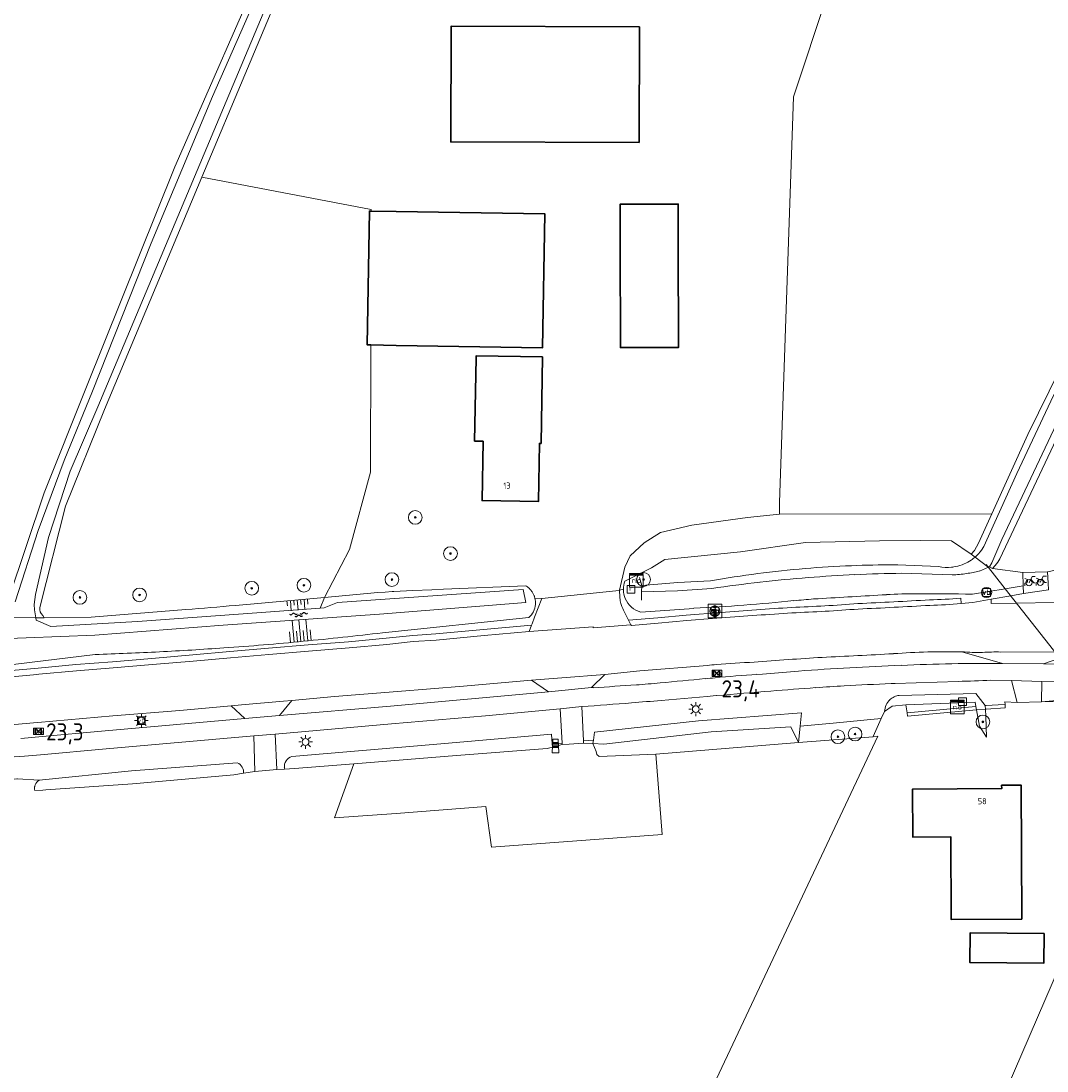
# Model space of a CAD drawing. Header units: metres. Extents: x 125158 to 132124, y 450612 to 454469.
# Tile 105 of 173: x 128945 to 129095, y 452005 to 452158. Entities that reach past the tile are written whole.
import ezdxf
from ezdxf.enums import TextEntityAlignment as Align

# ---------------------------------------------------------------- set-up
doc = ezdxf.new("R2010")
doc.units = ezdxf.units.M
doc.linetypes.add('IE-TERREINAFSCHEIDING', pattern=[10, 8, -2])
doc.layers.get('0').update_dxf_attribs({"color": 8})
for name, color, linetype, lineweight in [('B-XX-GR-BOOM-S', 8, 'Continuous', 25), ('B-XX-IE-MEUBILAIR_WEGMEUBILAIR-S', 8, 'Continuous', 25), ('B-XX-IE-TERREINAFSCHEIDING-G', 8, 'IE-TERREINAFSCHEIDING', 18), ('B-XX-KL-ET_LS_OV_LICHTMAST-S', 8, 'Continuous', 25), ('B-XX-KW-KUNSTWERK_DUIKER-G', 8, 'Continuous', 18), ('B-XX-OG-BEBOUWING-GV', 8, 'Continuous', 35), ('B-XX-OG-BEBOUWING-T18', 8, 'Continuous', 18), ('B-XX-OG-TERREIN_CULTUURSCHEIDING-GV', 8, 'Continuous', 18), ('B-XX-OG-WATER-GV', 8, 'Continuous', 18), ('B-XX-OG-WATER_SLOOT-GV', 8, 'Continuous', 18), ('B-XX-OG-WEG-GV', 8, 'Continuous', 18), ('B-XX-RI-GWA_RIOOLPUT-S', 8, 'Continuous', 25), ('B-XX-RI-TERREINKAST-S', 8, 'Continuous', 25), ('B-XX-VW-HECTOMETRERING-S', 8, 'Continuous', 25), ('B-XX-VW-VERKEERSTEKEN_BORD-S', 8, 'Continuous', 25), ('B-XX-VW-VERKEERSTEKEN_DRAAGCONSTRUCTIE-S', 8, 'Continuous', 25)]:
    doc.layers.add(name, color=color, linetype=linetype, lineweight=lineweight)
doc.layers.add('SYM-WAT', color=7, linetype='Continuous')
doc.layers.add('TOPOT30', color=1, linetype='Continuous')
doc.styles.add('ISO', font='iso', dxfattribs={"height": 5})
doc.styles.add('NLCS-ISO', font='NLCS-ISO.ttf')
doc.styles.add('NLCS-ISO-M-T18', font='NLCS-ISO.ttf', dxfattribs={"height": 1.8})

# ---------------------------------------------------------------- blocks, each defined once
blk = doc.blocks.new('SRI-PUT_INSPECTIEPUT_RIOOLPUT-SO')
at = {"color": 0, "linetype": 'ByBlock', "lineweight": 18}
blk.add_lwpolyline([(-1.12, -1.12), (1.12, -1.12), (1.12, 1.12), (-1.12, 1.12)], close=True, dxfattribs=at)
at = {"color": 0, "linetype": 'ByBlock', "lineweight": 18, "style": 'NLCS-ISO'}
blk.add_text('r', height=1.5, dxfattribs=at).set_placement((0, 0.28), align=Align.MIDDLE_CENTER)
blk = doc.blocks.new('SIE-WEG_VERKEERSBORD_INFORMATIE-SO')
at = {"linetype": 'ByBlock', "lineweight": 18}
h = blk.add_hatch(color=0, dxfattribs=at)
h.dxf.hatch_style = 1
h.paths.add_polyline_path([(0.32, 0.49), (-0.82, 0.49), (-0.82, 0.19), (-0.32, 0.19), (-0.32, -1.62), (0.32, -1.62)])
h = blk.add_hatch(color=0, dxfattribs=at)
h.dxf.hatch_style = 1
edge = h.paths.add_edge_path()
edge.add_arc((0, 1.25), 0.373, 0, 360)
at = {"color": 0, "linetype": 'ByBlock', "lineweight": 18}
for points in [[(-2, -2), (2, -2), (2, 2), (-2, 2)], [(0.32, 0.49), (-0.82, 0.49), (-0.82, 0.19), (-0.32, 0.19), (-0.32, -1.62), (0.32, -1.62)]]:
    blk.add_lwpolyline(points, close=True, dxfattribs=at)
blk.add_circle((0, 1.25), 0.373, dxfattribs=at)
blk = doc.blocks.new('SIE-WEG_VERKEERSBORD-SO')
at = {"color": 0, "linetype": 'ByBlock', "lineweight": 18}
blk.add_lwpolyline([(-1.125, -1.125), (1.125, -1.125), (1.125, 1.125), (-1.125, 1.125)], close=True, dxfattribs=at)
at = {"color": 0, "linetype": 'ByBlock', "lineweight": 18, "style": 'NLCS-ISO'}
blk.add_text('vb', height=1.5, dxfattribs=at).set_placement((0, 0), align=Align.MIDDLE_CENTER)
blk = doc.blocks.new('SIE-WEG_FIETSENREK-SO')
at = {"color": 0, "linetype": 'ByBlock', "lineweight": 18}
for points in [[(-1.5, -1.35), (-1.5, -0.54), (-0.73, -0.28), (-0.73, 0.53), (-1.5, 0.79)], [(-0.3, -0.45), (0.6, 1.35), (1.5, 1.35)], [(1.05, -0.45), (0.21, 0.58)], [(1.05, -0.45), (1.5, -0.45)]]:
    blk.add_lwpolyline(points, dxfattribs=at)
blk.add_circle((-0.3, -0.45), 0.9, dxfattribs=at)
blk = doc.blocks.new('SKL-ET_OV_LICHTMAST-SO')
at = {"color": 0, "linetype": 'ByBlock', "lineweight": 18}
for points in [[(-1.25, 0), (-2, 0)], [(-1.41, 1.41), (-0.88, 0.88)], [(0, 2), (0, 1.25)], [(0.88, 0.88), (1.41, 1.41)], [(2, 0), (1.25, 0)], [(-1.41, -1.41), (-0.88, -0.88)], [(0, -1.25), (0, -2)], [(0.88, -0.88), (1.41, -1.41)]]:
    blk.add_lwpolyline(points, dxfattribs=at)
blk.add_circle((0, 0), 1, dxfattribs=at)
blk = doc.blocks.new('SIE-WEG_PAAL_HECTOMETERPAAL-SO')
at = {"color": 0, "linetype": 'ByBlock', "lineweight": 18}
blk.add_lwpolyline([(-1.44375, -0.94375), (1.44375, -0.94375), (1.44375, 0.94375), (-1.44375, 0.94375)], close=True, dxfattribs=at)
at = {"color": 0, "linetype": 'ByBlock', "lineweight": 18, "style": 'NLCS-ISO'}
blk.add_text('hm', height=1.5, dxfattribs=at).set_placement((0, 0), align=Align.MIDDLE_CENTER)
blk = doc.blocks.new('SIE-WEG_PAAL_GRENSPAAL-SO')
at = {"linetype": 'ByBlock', "lineweight": 18}
h = blk.add_hatch(color=0, dxfattribs=at)
h.dxf.hatch_style = 1
h.paths.add_polyline_path([(0.90625, -0.5), (0.875, 0), (-0.875, 0), (-0.90625, -0.5)])
h.paths.add_polyline_path([(-0.8125, 1), (-0.84375, 0.5), (0.84375, 0.5), (0.8125, 1)])
at = {"color": 0, "linetype": 'ByBlock', "lineweight": 18}
blk.add_lwpolyline([(-1, -2), (1, -2), (0.75, 2), (-0.75, 2)], close=True, dxfattribs=at)
for points in [[(0.875, 0), (-0.875, 0)], [(0.84375, 0.5), (-0.84375, 0.5)], [(0.8125, 1), (-0.8125, 1)], [(0.90625, -0.5), (-0.90625, -0.5)]]:
    blk.add_lwpolyline(points, dxfattribs=at)
blk = doc.blocks.new('SIE-WEG_PAAL_VERKEERSBORD-SO')
at = {"color": 0, "linetype": 'ByBlock', "lineweight": 18}
blk.add_circle((0, 0), 1.5, dxfattribs=at)
at = {"color": 0, "linetype": 'ByBlock', "lineweight": 18, "style": 'NLCS-ISO'}
blk.add_text('vb', height=1.5, dxfattribs=at).set_placement((0, 0.13), align=Align.MIDDLE_CENTER)
blk = doc.blocks.new('SRI-TERREINKAST-SO')
at = {"color": 0, "linetype": 'ByBlock', "lineweight": 18}
for points in [[(-2, 2), (2, 2), (2, 1.68), (-2, 1.68)], [(-2, 1.52), (2, 1.52), (2, -2), (-2, -2)]]:
    blk.add_lwpolyline(points, close=True, dxfattribs=at)
at = {"color": 0, "linetype": 'ByBlock', "lineweight": 18, "style": 'NLCS-ISO'}
blk.add_text('rio', height=1.5, dxfattribs=at).set_placement((0, 0), align=Align.MIDDLE_CENTER)
blk = doc.blocks.new('SGR-BOOM_01-SO')
at = {"linetype": 'ByBlock', "lineweight": 18}
h = blk.add_hatch(color=0, dxfattribs=at)
h.dxf.hatch_style = 1
edge = h.paths.add_edge_path()
edge.add_arc((0, 0), 0.25, 0, 360)
at = {"color": 0, "linetype": 'ByBlock', "lineweight": 18}
for radius in [2, 0.25]:
    blk.add_circle((0, 0), radius, dxfattribs=at)
blk = doc.blocks.new('kilometerpaal')
at = {"color": 0}
for p, q in [((-0.44, 0.44), (0.44, -0.44)), ((-0.44, -0.44), (-0.44, 0.44)), ((0.44, 0.44), (-0.44, -0.44)), ((0.44, -0.44), (0.44, 0.44))]:
    blk.add_line(p, q, dxfattribs=at)
at = {"color": 0, "style": 'ISO'}
blk.add_attdef('KILOMETERPAAL', (0.59, 0.87), '', height=2.5, dxfattribs=at)
blk = doc.blocks.new('talud')
at = {"color": 0}
for p, q in [((0, 0.75), (0.5, 0.75)), ((0, 0.5), (1, 0.5)), ((0, 0.25), (0.5, 0.25)), ((0, 0), (1, 0)), ((0, -0.25), (0.5, -0.25)), ((0, -0.5), (1, -0.5)), ((0, -0.75), (0.5, -0.75))]:
    blk.add_line(p, q, dxfattribs=at)
blk = doc.blocks.new('water4')
at = {"color": 0, "linetype": 'ByBlock', "lineweight": -2}
for centre, start, end in [((-0.01, 0.75), 129.7446, 230.2554), ((-0.32, 1.12), 309.7446, 50.2554), ((-0.32, 0.37), 309.7446, 50.2554), ((0.32, 0.01), 129.7446, 230.2554), ((0, 0.38), 309.7446, 50.2554), ((-0.01, -0.74), 129.7446, 230.2554), ((-0.32, -0.37), 309.7446, 50.2554), ((-0.32, -1.12), 309.7446, 50.2554), ((0, -0.37), 309.7446, 50.2554)]:
    blk.add_arc(centre, 0.244, start, end, dxfattribs=at)

msp = doc.modelspace()

# ---------------------------------------------------------------- linework, layer by layer
at = {"layer": 'B-XX-IE-TERREINAFSCHEIDING-G'}
for points in [[(129035.44, 452077.15), (129035.77, 452075.99)], [(129035.73, 452075.06), (129035.73, 452073.85)]]:
    msp.add_lwpolyline(points, dxfattribs=at)
at = {"layer": 'B-XX-KW-KUNSTWERK_DUIKER-G'}
msp.add_lwpolyline([(129105.29, 452054.43), (129088.71, 452075.52), (129085.93, 452079.06)], dxfattribs=at)
at = {"layer": 'B-XX-OG-BEBOUWING-GV'}
for points in [[(129035.43, 452157.35), (129008.01, 452157.43), (129007.96, 452140.6), (129035.39, 452140.52)], [(129041.1, 452125.54), (129041.09, 452131.53), (129032.62, 452131.51), (129032.64, 452125.52), (129032.67, 452110.64), (129041.13, 452110.66)], [(128996.36, 452130.52), (128996.12, 452130.53), (128995.81, 452111.03), (128996.32, 452111.02), (129000, 452110.96), (129021.35, 452110.62), (129021.67, 452130.11), (129000, 452130.46)], [(129021.33, 452109.28), (129011.66, 452109.43), (129011.65, 452109.11), (129011.45, 452097.02), (129012.67, 452097), (129012.53, 452088.35), (129020.74, 452088.21), (129020.88, 452096.68), (129021.13, 452096.68)], [(129091.1, 452027.41), (129091, 452046.92), (129088.18, 452046.91), (129088.19, 452046.41), (129075.2, 452046.34), (129075.23, 452039.36), (129080.76, 452039.39), (129080.82, 452027.35)], [(129094.35, 452025.33), (129083.61, 452025.42), (129083.57, 452021.07), (129094.32, 452020.98)]]:
    msp.add_lwpolyline(points, close=True, dxfattribs=at)
at = {"layer": 'B-XX-OG-TERREIN_CULTUURSCHEIDING-GV'}
for points in [[(129161.01, 452382.52), (129069.71, 452181.24), (129067.84, 452177.14), (129057.86, 452147.18), (129055.82, 452088.08), (129055.85, 452086.36), (129086.74, 452086.42), (129092.01, 452097.96), (129099.69, 452113.65), (129110.53, 452136.95), (129121.12, 452160.37), (129127.7, 452174.38), (129157.37, 452236.47), (129196.36, 452312.45), (129210.53, 452339.44), (129210.73, 452339.92), (129210.87, 452340.4), (129210.95, 452340.9), (129210.97, 452341.41), (129210.94, 452341.91), (129210.86, 452342.41), (129210.74, 452342.8), (129204.11, 452352.42)], [(128985.05, 452167.15), (128971.75, 452135.45), (128996.36, 452130.73), (128996.36, 452130.52), (129000, 452130.46), (129021.67, 452130.11), (129021.35, 452110.62), (129000, 452110.96), (128996.32, 452111.02), (128996.28, 452092.49), (128993.24, 452081.25), (128989.61, 452074.26), (128997.36, 452074.95), (128998.41, 452075.03), (128999.46, 452075.1), (128999.68, 452075.11), (129002.44, 452075.25), (129005.2, 452075.37), (129006.92, 452075.44), (129018.9, 452075.95), (129019.02, 452075.87), (129019.14, 452075.79), (129019.31, 452075.65), (129019.4, 452075.58), (129019.55, 452075.41), (129019.62, 452075.34), (129019.62, 452075.34), (129019.63, 452075.32), (129019.79, 452075.11), (129019.82, 452075.07), (129019.99, 452074.79), (129020.04, 452074.67), (129020.08, 452074.58), (129020.13, 452074.47), (129020.14, 452074.42), (129020.16, 452074.36), (129020.23, 452074.14), (129021.24, 452074.11), (129032, 452075.21), (129032.53, 452075.32), (129033.31, 452078.68), (129034.09, 452080.32), (129036.12, 452082.18), (129038.53, 452083.71), (129043.09, 452084.76), (129051.19, 452085.89), (129055.85, 452086.36), (129055.82, 452088.08), (129057.86, 452147.18), (129067.84, 452177.14)], [(128943.58, 452074.02), (128948.77, 452089.48), (128954.82, 452104.68), (128967.79, 452136.95), (128982.03, 452169.42)], [(129129.77, 452169.55), (129116.35, 452140.13), (129087.9, 452079.89), (129087.6, 452079.37), (129087.24, 452078.89)], [(128976.63, 452073.09), (128989.06, 452074.21), (128989.61, 452074.26), (128993.24, 452081.25), (128996.28, 452092.49), (128996.32, 452111.02), (128995.81, 452111.03), (128996.12, 452130.53), (128996.36, 452130.52), (128996.36, 452130.73), (128971.75, 452135.45), (128957.55, 452101.6), (128951.86, 452087.54), (128948.14, 452072.77), (128948.12, 452072.45)], [(129087.24, 452078.89), (129086.86, 452078.48), (129091.27, 452077.9), (129094.87, 452077.99), (129096.95, 452078.44), (129098.14, 452078.71), (129099.34, 452078.94), (129100.54, 452079.14), (129101.74, 452079.3), (129102.49, 452079.38), (129103.23, 452079.45), (129103.98, 452079.5), (129104.73, 452079.53), (129112.63, 452078.74), (129114.17, 452078.54), (129115.71, 452078.34), (129117.44, 452078.12), (129119.18, 452077.9), (129119.73, 452077.78)], [(128948.12, 452072.45), (128948.21, 452072.17), (128948.35, 452071.91), (128948.57, 452071.6), (128948.79, 452071.29), (128955.6, 452071.4), (128969.42, 452072.48)], [(129096.19, 452059.08), (129094, 452059.05), (129090.45, 452058.97), (129088.66, 452059.03), (129088.68, 452058.66), (129088.71, 452058.16), (129085.94, 452058), (129085.81, 452057.99), (129085.86, 452056.9), (129085.99, 452053.88), (129084.94, 452055.49), (129084.52, 452057.87), (129074.47, 452056.94), (129074.4, 452057.44), (129074.23, 452058.61), (129072.23, 452058.43), (129071.14, 452057.66), (129070.66, 452056.6), (129069.48, 452053.98), (129070.14, 452054.03), (129044.71, 452000)], [(129044.71, 452000), (129070.14, 452054.03), (129069.48, 452053.98), (129069.48, 452053.96), (129058.59, 452053.1), (129037.81, 452051.42), (129038.75, 452039.72), (129013.88, 452037.87), (129013.07, 452043.78), (129000, 452042.8), (128991.03, 452042.13), (128993.88, 452050.03), (128985.22, 452049.32), (128983.77, 452049.25), (128982.65, 452049.19), (128979.45, 452048.91), (128977.8, 452048.64), (128976.37, 452048.41), (128961.62, 452047.12), (128949.02, 452046.22), (128948.59, 452046.19), (128947.41, 452046.11), (128947.38, 452046.32), (128947.37, 452046.54), (128947.37, 452046.54), (128947.37, 452046.54), (128947.39, 452046.69), (128947.4, 452046.74), (128947.4, 452046.76), (128947.46, 452046.97), (128947.56, 452047.17), (128947.69, 452047.35), (128947.7, 452047.35), (128947.7, 452047.36), (128947.85, 452047.51), (128948.04, 452047.65), (128944.91, 452047.85)], [(129096.77, 452020.84), (129087.77, 452000)], [(129087.77, 452000), (129096.77, 452020.84)]]:
    msp.add_lwpolyline(points, dxfattribs=at)
for points in [[(129007.96, 452140.6), (129008.01, 452157.43), (129035.43, 452157.35), (129035.39, 452140.52)], [(129032.64, 452125.52), (129032.62, 452131.51), (129041.09, 452131.53), (129041.1, 452125.54), (129041.13, 452110.66), (129032.67, 452110.64)], [(129011.45, 452097.02), (129011.65, 452109.11), (129011.66, 452109.43), (129021.33, 452109.28), (129021.13, 452096.68), (129020.88, 452096.68), (129020.74, 452088.21), (129012.53, 452088.35), (129012.67, 452097)], [(129032.53, 452075.32), (129033.1, 452075.44), (129033.11, 452075.74), (129033.15, 452076.05), (129033.22, 452076.35), (129033.31, 452076.64), (129035.74, 452077.85), (129037.18, 452078.57), (129039.16, 452079.79), (129050.14, 452080.89), (129059.63, 452082.26), (129070.39, 452082.51), (129076.37, 452082.52), (129080.88, 452082.48), (129083.75, 452080.55), (129084.24, 452081.11), (129084.79, 452082.14), (129086.74, 452086.42), (129055.85, 452086.36), (129051.19, 452085.89), (129043.09, 452084.76), (129038.53, 452083.71), (129036.12, 452082.18), (129034.09, 452080.32), (129033.31, 452078.68)], [(129058.59, 452053.1), (129069.48, 452053.96), (129069.48, 452053.98), (129070.66, 452056.6), (129068.1, 452056.36), (129063.63, 452055.95), (129058.83, 452055.51)], [(129028.68, 452052.96), (129027.32, 452053.03), (129025.23, 452052.88), (129024.2, 452052.81), (129024.18, 452052.81), (129022.79, 452052.45), (129022.03, 452052.25), (129008.79, 452051.24), (128993.88, 452050.03), (128991.03, 452042.13), (129000, 452042.8), (129013.07, 452043.78), (129013.88, 452037.87), (129038.75, 452039.72), (129037.81, 452051.42), (129029.6, 452051.1), (129029.25, 452051.38), (129029.14, 452051.8)], [(129091.1, 452027.41), (129080.82, 452027.35), (129080.76, 452039.39), (129075.23, 452039.36), (129075.2, 452046.34), (129088.19, 452046.41), (129088.18, 452046.91), (129091, 452046.92)], [(129094.35, 452025.33), (129094.32, 452020.98), (129083.57, 452021.07), (129083.61, 452025.42)]]:
    msp.add_lwpolyline(points, close=True, dxfattribs=at)
msp.add_arc((128902.08, 452908.62), 838.85, 274.60464, 275.09887, dxfattribs=at)
at = {"layer": 'B-XX-OG-WATER-GV'}
for points in [[(128943.1, 452071.34), (128947.56, 452071.3), (128947.35, 452072.45), (128947.33, 452073.23), (128947.52, 452074.7), (128949.4, 452083), (128952.55, 452092.66), (128956.59, 452102), (128984.09, 452167.55), (128992.95, 452187.73), (129012.48, 452233.25), (129031.16, 452276.11), (129047.75, 452313.58), (129048.11, 452314.4), (129074, 452373.79)], [(129121.96, 452159.98), (129114.92, 452144.36), (129107.77, 452128.78), (129100.52, 452113.26), (129095.35, 452102.82), (129090.38, 452092.29), (129085.58, 452081.67), (129085.24, 452081.15), (129085.05, 452080.88), (129084.8, 452080.6), (129084.57, 452080.36), (129084.3, 452080.13), (129086.19, 452078.72), (129086.4, 452078.72), (129086.75, 452079.31), (129088.2, 452082.68), (129115.52, 452140.52), (129131.2, 452174.13)], [(128982.62, 452168.42), (128973.27, 452147.21), (128964.33, 452125.83), (128955.79, 452104.29), (128951.67, 452094.21), (128947.92, 452083.99), (128944.55, 452073.63)], [(129008.79, 452051.24), (129022.03, 452052.25), (129022.79, 452052.45), (129022.76, 452052.91), (129022.66, 452054.34), (129005.39, 452052.81), (128984.81, 452051.09)], [(128976.89, 452050.16), (128961.48, 452048.99), (128948.04, 452047.65), (128947.85, 452047.51), (128947.7, 452047.36), (128947.7, 452047.35), (128947.69, 452047.35), (128947.56, 452047.17), (128947.46, 452046.97), (128947.4, 452046.76), (128947.4, 452046.74), (128947.39, 452046.69), (128947.37, 452046.54), (128947.37, 452046.54), (128947.37, 452046.54), (128947.38, 452046.32), (128947.41, 452046.11), (128948.59, 452046.19)], [(128983.77, 452049.25), (128985.22, 452049.32), (128993.88, 452050.03), (129008.79, 452051.24)], [(128948.59, 452046.19), (128949.02, 452046.22), (128961.62, 452047.12), (128976.37, 452048.41), (128977.8, 452048.64)]]:
    msp.add_lwpolyline(points, dxfattribs=at)
msp.add_lwpolyline([(129057.49, 452055.39), (129058.59, 452053.1), (129058.83, 452055.51), (129059.03, 452057.44), (129044.02, 452056.26), (129028.89, 452054.62), (129028.74, 452053.46), (129028.68, 452052.96), (129030.28, 452052.88), (129045.87, 452054.69)], close=True, dxfattribs=at)
for centre, radius, start, end in [((128976.32, 452048.79), 1.48, 29.7274, 67.4622), ((128985.38, 452049.55), 1.64, 147.3274, 184.5203), ((128985.38, 452049.56), 1.64, 110.2881, 147.5112), ((128976.32, 452048.78), 1.49, 354.6545, 29.9345), ((128985.44, 452049.56), 1.71, 184.5221, 190.4526)]:
    msp.add_arc(centre, radius, start, end, dxfattribs=at)
at = {"layer": 'B-XX-OG-WATER_SLOOT-GV'}
for points in [[(129131.2, 452174.13), (129115.52, 452140.52), (129088.2, 452082.68), (129086.75, 452079.31), (129086.4, 452078.72), (129086.86, 452078.48), (129087.24, 452078.89), (129087.6, 452079.37), (129087.9, 452079.89), (129116.35, 452140.13), (129129.77, 452169.55)], [(128982.03, 452169.42), (128967.79, 452136.95), (128954.82, 452104.68), (128948.77, 452089.48), (128943.58, 452074.02)], [(128944.55, 452073.63), (128947.92, 452083.99), (128951.67, 452094.21), (128955.79, 452104.29), (128964.33, 452125.83), (128973.27, 452147.21), (128982.62, 452168.42)], [(128984.09, 452167.55), (128956.59, 452102), (128952.55, 452092.66), (128949.4, 452083), (128947.52, 452074.7), (128947.33, 452073.23), (128947.35, 452072.45), (128947.56, 452071.3), (128948.79, 452071.29), (128948.57, 452071.6), (128948.35, 452071.91), (128948.21, 452072.17), (128948.12, 452072.45), (128948.14, 452072.77), (128951.86, 452087.54), (128957.55, 452101.6), (128971.75, 452135.45), (128985.05, 452167.15)], [(129121.12, 452160.37), (129110.53, 452136.95), (129099.69, 452113.65), (129092.01, 452097.96), (129086.74, 452086.42), (129084.79, 452082.14), (129084.24, 452081.11), (129083.75, 452080.55), (129084.3, 452080.13), (129084.57, 452080.36), (129084.8, 452080.6), (129085.05, 452080.88), (129085.24, 452081.15), (129085.58, 452081.67), (129090.38, 452092.29), (129095.35, 452102.82), (129100.52, 452113.26), (129107.77, 452128.78), (129114.92, 452144.36), (129121.96, 452159.98)], [(129084.3, 452080.13), (129083.75, 452080.55), (129080.88, 452082.48), (129076.37, 452082.52), (129070.39, 452082.51), (129059.63, 452082.26), (129050.14, 452080.89), (129039.16, 452079.79), (129037.18, 452078.57), (129035.74, 452077.85), (129033.31, 452076.64)], [(129072.51, 452079), (129073.05, 452079), (129079, 452078.74)], [(129079, 452078.74), (129073.05, 452079), (129072.51, 452079)], [(129084.93, 452078.1), (129086.24, 452078.65), (129086.4, 452078.72), (129086.19, 452078.72), (129084.3, 452080.13)], [(129080.96, 452077.53), (129073.63, 452077.77)], [(129073.63, 452077.77), (129080.96, 452077.53)], [(129081.22, 452078.7), (129081.46, 452078.74)], [(129081.46, 452078.74), (129081.22, 452078.7)], [(129083.92, 452074.73), (129088.71, 452075.52), (129091.32, 452075.95), (129091.27, 452077.9), (129086.86, 452078.48), (129086.4, 452078.72), (129086.24, 452078.65), (129084.93, 452078.1)], [(129020.23, 452074.14), (129020.16, 452074.36), (129020.14, 452074.42), (129020.13, 452074.47), (129020.08, 452074.58), (129020.04, 452074.67), (129019.99, 452074.79), (129019.82, 452075.07), (129019.79, 452075.11), (129019.63, 452075.32), (129019.62, 452075.34), (129019.62, 452075.34), (129019.55, 452075.41), (129019.4, 452075.58), (129019.31, 452075.65), (129019.14, 452075.79), (129019.02, 452075.87), (129018.9, 452075.95), (129006.92, 452075.44), (129005.2, 452075.37), (129002.44, 452075.25), (128999.68, 452075.11), (128999.46, 452075.1), (128998.41, 452075.03), (128997.36, 452074.95), (128989.61, 452074.26), (128988.94, 452072.71), (128989.52, 452072.75), (128991.5, 452073.53), (129018.51, 452075.39), (129018.9, 452073.53), (128997.62, 452071.79), (128974.85, 452070.2), (128956.16, 452068.77), (128936.1, 452067.98)], [(129033.31, 452076.64), (129033.22, 452076.35), (129033.15, 452076.05), (129033.11, 452075.74), (129033.1, 452075.44)], [(129046, 452075.56), (129040.98, 452075.23), (129035.73, 452075.06), (129035.77, 452075.99), (129041.02, 452076.41), (129045.81, 452076.69)], [(129045.81, 452076.69), (129041.02, 452076.41), (129035.77, 452075.99), (129035.73, 452075.06), (129040.98, 452075.23), (129046, 452075.56)], [(128941.59, 452070.58), (128920.58, 452068.91), (128904.79, 452067.57), (128889.92, 452065.46), (128889.95, 452065.14), (128890.02, 452064.46), (128902.17, 452065.43), (128917.79, 452066.77), (128936.1, 452067.98), (128956.16, 452068.77), (128974.85, 452070.2), (128997.62, 452071.79), (129018.9, 452073.53), (129018.51, 452075.39), (128991.5, 452073.53), (128989.52, 452072.75), (128988.94, 452072.71), (128979.76, 452072.03), (128962.37, 452070.73), (128949.73, 452070.04), (128947.6, 452070.96), (128947.56, 452071.3), (128943.1, 452071.34), (128942.96, 452071.22)], [(129033.1, 452075.44), (129033.1, 452075.37)], [(128947.56, 452071.3), (128947.6, 452070.96), (128949.73, 452070.04), (128962.37, 452070.73), (128979.76, 452072.03), (128988.94, 452072.71), (128989.61, 452074.26), (128989.06, 452074.21), (128976.63, 452073.09)], [(128969.42, 452072.48), (128955.6, 452071.4), (128948.79, 452071.29), (128947.56, 452071.3)], [(129035.63, 452072.12), (129043.35, 452072.66)], [(128998.03, 452069.11), (129019.35, 452071.31)], [(128888.31, 452064.99), (128888.2, 452062.66), (128889.5, 452061.91), (128901.35, 452062.67), (128921.16, 452063.9), (128936.23, 452063.49), (128939.03, 452063.83), (128956.2, 452065.94)]]:
    msp.add_lwpolyline(points, dxfattribs=at)
msp.add_lwpolyline([(129058.59, 452053.1), (129057.49, 452055.39), (129045.87, 452054.69), (129030.28, 452052.88), (129028.68, 452052.96), (129029.14, 452051.8), (129029.25, 452051.38), (129029.6, 452051.1), (129037.81, 452051.42)], close=True, dxfattribs=at)
at = {"layer": 'B-XX-OG-WATER_SLOOT-GV', "extrusion": (0, 0, -1)}
for centre, radius, start, end in [((-129072.49, 451925.27), 153.73, 87.6893, 90.0085), ((-129080.26, 452084.79), 6.17, 246.4899, 258.7813), ((-129080.29, 452084.75), 6.12, 235.8019, 246.6287), ((-129080.31, 452084.77), 6.12, 229.2501, 236.028), ((-129072.42, 451924.21), 154.78, 80.1009, 82.6658), ((-129072.58, 451923.05), 155.95, 82.662, 85.2075), ((-129072.51, 451923.55), 155.45, 85.2171, 87.7085), ((-129076.4, 451870.13), 207.66, 85.4753, 87.3553), ((-129076.55, 451867.38), 210.41, 87.3481, 89.2034), ((-129080.24, 452084.86), 6.24, 263.9978, 281.4519), ((-129080.25, 452084.79), 6.16, 260.9938, 264.0687), ((-129080.44, 452095.21), 17.69, 264.8361, 268.2987), ((-129080.51, 452094.81), 17.28, 261.4025, 264.946), ((-129080.49, 452095.05), 17.52, 258.3827, 261.4454), ((-129080.46, 452095.29), 17.76, 255.4155, 258.4394), ((-129076.37, 451869.18), 208.6, 81.629, 83.567), ((-129076.35, 451870.02), 207.77, 83.5459, 85.4919), ((-129516.73, 444382.96), 7704.57, 86.612302, 86.686482), ((-129076.37, 451988.75), 86.05, 86.6908, 89.6644), ((-129077.39, 451795.26), 279.54, 89.6874, 91.3375), ((-128902.08, 452908.62), 838.85, 264.90113, 265.39536), ((-129080.13, 451832.7), 242.1, 84.7378, 85.4162), ((-129063.13, 452045.27), 28.85, 85.3511, 86.663)]:
    msp.add_arc(centre, radius, start, end, dxfattribs=at)
at = {"layer": 'B-XX-OG-WATER_SLOOT-GV'}
for centre, radius, start, end in [((129072.49, 451925.27), 153.73, 89.9915, 92.3107), ((129080.26, 452084.79), 6.17, 281.2187, 293.5101), ((129080.29, 452084.75), 6.12, 293.3713, 304.1981), ((129080.31, 452084.77), 6.12, 303.972, 310.7499), ((129072.42, 451924.21), 154.78, 97.3342, 99.8991), ((129072.58, 451923.05), 155.95, 94.7925, 97.338), ((129072.51, 451923.55), 155.45, 92.2915, 94.7829), ((129076.4, 451870.13), 207.66, 92.6447, 94.5247), ((129076.55, 451867.38), 210.41, 90.7966, 92.6519), ((129080.24, 452084.86), 6.24, 258.5481, 276.0022), ((129080.25, 452084.79), 6.16, 275.9313, 279.0062), ((129080.44, 452095.21), 17.69, 271.7013, 275.1639), ((129080.51, 452094.81), 17.28, 275.054, 278.5975), ((129080.49, 452095.05), 17.52, 278.5546, 281.6173), ((129080.46, 452095.29), 17.76, 281.5606, 284.5845), ((129076.37, 451869.18), 208.6, 96.433, 98.371), ((129076.35, 451870.02), 207.77, 94.5081, 96.4541), ((129036.56, 452075.45), 3.46, 181.4142, 202.8622), ((129017.41, 452073.47), 2.9, 333.67, 355.3212), ((129017.36, 452073.47), 2.94, 355.4159, 13.1782), ((129036.55, 452075.45), 3.45, 202.884, 228.7178), ((129028.39, 452363.19), 290.91, 272.949, 275.8292), ((129017.41, 452073.46), 2.9, 312.0455, 333.7095), ((129036.56, 452075.45), 3.46, 228.7017, 254.5158), ((128941.36, 452539.96), 474.25, 275.4617, 276.863), ((128940.5, 452551.47), 485.79, 272.9584, 274.0655), ((128941.27, 452539.91), 474.21, 274.072, 275.4734), ((128940.97, 452544.92), 479.22, 271.8203, 272.9425)]:
    msp.add_arc(centre, radius, start, end, dxfattribs=at)
at = {"layer": 'B-XX-OG-WEG-GV'}
for points in [[(129095.02, 452075.35), (129094.96, 452076.33), (129094.87, 452077.99), (129091.27, 452077.9), (129091.32, 452075.95), (129091.38, 452074.82)], [(129022.2, 452060.5), (129019.74, 452062.19), (129009.85, 452061.35), (129000.21, 452060.56), (128991.03, 452059.81), (128984.85, 452059.24), (128983.05, 452057.06), (128999.21, 452058.42)], [(129022.2, 452060.5), (129028.46, 452061.13), (129030.38, 452063.05), (129024.15, 452062.53), (129019.74, 452062.19)], [(129090.45, 452058.97), (129094, 452059.05), (129094.05, 452062.01), (129089.62, 452062.16)], [(128983.05, 452057.06), (128984.85, 452059.24), (128983.63, 452059.13), (128977.5, 452058.6), (128975.98, 452058.46), (128978, 452056.6)], [(129096.19, 452059.08), (129096.24, 452058.73), (129101.6, 452059.13), (129104.21, 452059.32), (129104.5, 452059.84), (129103.63, 452059.78), (129101.63, 452059.63), (129099.01, 452059.44), (129096.17, 452059.23), (129094, 452059.05)], [(129024.18, 452052.81), (129024.2, 452052.81), (129025.23, 452052.88), (129027.32, 452053.03), (129027.3, 452053.36), (129027.06, 452058.35), (129023.9, 452058.03), (129024.17, 452053.03)], [(129074.23, 452058.61), (129074.4, 452057.44), (129084.43, 452058.37), (129084.32, 452058.99)], [(129074.47, 452056.94), (129084.52, 452057.87), (129084.43, 452058.37), (129074.4, 452057.44)], [(129084.52, 452057.87), (129084.94, 452055.49), (129085.99, 452053.88), (129085.86, 452056.9), (129085.81, 452057.99)], [(129085.94, 452058), (129088.71, 452058.16), (129088.68, 452058.66), (129087.66, 452058.6), (129085.9, 452058.5), (129085.76, 452058.49), (129085.79, 452058.45), (129085.81, 452057.99)], [(128982.4, 452054.36), (128979.31, 452054.1), (128979.45, 452048.91), (128982.65, 452049.19)], [(129022.79, 452052.45), (129024.18, 452052.81), (129024.17, 452053.03), (129022.76, 452052.91)], [(129027.32, 452053.03), (129028.68, 452052.96), (129028.74, 452053.46), (129027.3, 452053.36)]]:
    msp.add_lwpolyline(points, close=True, dxfattribs=at)
for points in [[(129082.22, 452074.15), (129082.27, 452073.35), (129083.96, 452073.52), (129086.63, 452073.98), (129089.51, 452074.49), (129091.38, 452074.82), (129091.32, 452075.95), (129088.71, 452075.52), (129083.92, 452074.73)], [(129032.53, 452075.32), (129032, 452075.21), (129021.24, 452074.11), (129020.18, 452071.38), (129019.82, 452070.42), (129019.74, 452070.2)], [(129033.1, 452075.37), (129033.1, 452075.44), (129032.53, 452075.32)], [(129095.02, 452075.35), (129091.38, 452074.82), (129089.51, 452074.49), (129086.63, 452073.98), (129086.67, 452073.35), (129090.36, 452073.42), (129095.82, 452073.51)], [(128941.74, 452063.41), (128947.9, 452063.95), (128953.4, 452064.48), (128958.74, 452064.88), (128964.47, 452065.35), (128970.41, 452065.88), (128975.82, 452066.37), (128981.42, 452066.85), (128987.19, 452067.33), (128993.09, 452067.79), (128998.59, 452068.3), (129002.44, 452068.71), (129005.78, 452068.93), (129012.75, 452069.6), (129019.74, 452070.2), (129019.82, 452070.42), (129020.18, 452071.38), (129021.24, 452074.11), (129020.23, 452074.14)], [(129082.27, 452073.35), (129082.22, 452074.15)], [(129095.82, 452073.51), (129090.36, 452073.42), (129086.67, 452073.35), (129086.63, 452073.98), (129083.96, 452073.52), (129082.27, 452073.35)], [(129019.74, 452070.2), (129019.41, 452069.27), (129028.69, 452069.96), (129028.71, 452069.82), (129034.2, 452070.28), (129033.87, 452070.94), (129033.27, 452072.11)], [(129033.27, 452072.11), (129033.87, 452070.94), (129038.1, 452071.3), (129042.26, 452071.67), (129047.33, 452072.07)], [(129047.33, 452072.07), (129042.26, 452071.67), (129038.1, 452071.3), (129033.87, 452070.94), (129034.2, 452070.28), (129034.27, 452070.17), (129038.17, 452070.5), (129042.33, 452070.87), (129046.1, 452071.17), (129047.39, 452071.27)], [(129043.35, 452072.66), (129035.63, 452072.12)], [(128941.82, 452062.51), (128947.22, 452062.99), (128947.98, 452063.06), (128953.48, 452063.58), (128958.81, 452063.99), (128964.54, 452064.46), (128970.49, 452064.98), (128975.9, 452065.47), (128981.5, 452065.96), (128987.27, 452066.44), (128993.17, 452066.9), (128998.68, 452067.41), (129002.52, 452067.81), (129005.85, 452068.04), (129012.83, 452068.71), (129019.41, 452069.27), (129019.74, 452070.2), (129012.75, 452069.6), (129005.78, 452068.93), (129002.44, 452068.71), (128998.59, 452068.3), (128993.09, 452067.79), (128987.19, 452067.33), (128981.42, 452066.85), (128975.82, 452066.37), (128970.41, 452065.88), (128964.47, 452065.35), (128958.74, 452064.88), (128953.4, 452064.48), (128947.9, 452063.95), (128941.74, 452063.41)], [(129046.1, 452071.17), (129042.33, 452070.87), (129038.17, 452070.5), (129034.27, 452070.17), (129034.2, 452070.28), (129028.71, 452069.82), (129028.69, 452069.96), (129019.41, 452069.27), (129012.83, 452068.71), (129005.85, 452068.04), (129002.52, 452067.81), (128998.68, 452067.41), (128993.17, 452066.9), (128987.27, 452066.44), (128981.5, 452065.96), (128975.9, 452065.47), (128970.49, 452064.98), (128964.54, 452064.46), (128958.81, 452063.99), (128953.48, 452063.58), (128947.98, 452063.06), (128947.22, 452062.99)], [(129019.35, 452071.31), (128998.03, 452069.11)], [(129047.39, 452071.27), (129046.1, 452071.17)], [(128956.2, 452065.94), (128939.03, 452063.83), (128936.23, 452063.49), (128921.16, 452063.9), (128901.35, 452062.67), (128889.5, 452061.91), (128888.2, 452062.66), (128888.31, 452064.99), (128888.34, 452065.54), (128887.62, 452065.45), (128887.61, 452064.93)], [(129082.39, 452066.33), (129088.29, 452064.65), (129094.29, 452064.57)], [(129088.29, 452064.65), (129082.39, 452066.33)], [(129094.29, 452064.57), (129096.67, 452065.4), (129099.33, 452066.33), (129095.95, 452066.32), (129088.05, 452066.3)], [(129088.05, 452066.3), (129095.95, 452066.32), (129099.33, 452066.33)], [(129099.33, 452066.33), (129096.67, 452065.4), (129094.29, 452064.57), (129097.35, 452064.53), (129100.45, 452064.49)], [(129019.74, 452062.19), (129024.15, 452062.53), (129030.38, 452063.05), (129035.52, 452063.58), (129045.35, 452064.36)], [(129045.35, 452064.36), (129035.52, 452063.58), (129030.38, 452063.05), (129028.46, 452061.13), (129028.75, 452061.11)], [(129100.45, 452064.49), (129097.35, 452064.53), (129094.29, 452064.57), (129088.29, 452064.65)], [(128947.22, 452062.99), (128941.82, 452062.51), (128935.98, 452061.99), (128935.89, 452061.98), (128918.12, 452060.47), (128901.79, 452059.03), (128875.92, 452056.8), (128863.57, 452055.73), (128852, 452054.71), (128851.9, 452054.7), (128846.85, 452054.11)], [(128947.83, 452056.02), (128958.77, 452056.99), (128968.51, 452057.79), (128975.98, 452058.46), (128977.5, 452058.6), (128983.63, 452059.13), (128984.85, 452059.24), (128991.03, 452059.81), (129000.21, 452060.56), (129009.85, 452061.35), (129019.74, 452062.19)], [(129052.55, 452063.04), (129053.37, 452063.1), (129058.61, 452063.52)], [(129058.61, 452063.52), (129053.37, 452063.1), (129052.55, 452063.04)], [(129073.25, 452059.98), (129084.41, 452060.25), (129085.76, 452058.49), (129085.9, 452058.5), (129087.66, 452058.6), (129088.68, 452058.66), (129088.66, 452059.03), (129090.45, 452058.97), (129089.62, 452062.16), (129086.61, 452062.18)], [(129086.61, 452062.18), (129089.62, 452062.16), (129094.05, 452062.01), (129099.43, 452061.89), (129103.42, 452061.8)], [(129028.75, 452061.11), (129028.46, 452061.13), (129022.2, 452060.5), (128999.21, 452058.42), (128983.05, 452057.06), (128978, 452056.6), (128957.65, 452054.82), (128948.02, 452053.95)], [(129081.84, 452062.02), (129072.67, 452061.73), (129072.09, 452061.71)], [(129072.09, 452061.71), (129072.67, 452061.73), (129081.84, 452062.02)], [(129103.42, 452061.8), (129099.43, 452061.89), (129094.05, 452062.01), (129094, 452059.05), (129096.17, 452059.23), (129099.01, 452059.44), (129101.63, 452059.63), (129103.63, 452059.78), (129104.5, 452059.84), (129104.83, 452060.44), (129118.37, 452058.73)], [(129046.68, 452059.96), (129046.62, 452059.96), (129045.32, 452059.84), (129038.59, 452059.26)], [(129038.59, 452059.26), (129045.32, 452059.84), (129046.62, 452059.96), (129046.68, 452059.96)], [(129071.14, 452057.66), (129072.23, 452058.43), (129074.23, 452058.61), (129084.32, 452058.99), (129084.43, 452058.37), (129084.52, 452057.87), (129085.81, 452057.99), (129085.79, 452058.45), (129085.76, 452058.49), (129084.41, 452060.25), (129073.25, 452059.98)], [(128945.4, 452053.71), (128948.02, 452053.95), (128957.65, 452054.82), (128978, 452056.6), (128975.98, 452058.46), (128968.51, 452057.79), (128958.77, 452056.99), (128947.83, 452056.02), (128947.21, 452055.97), (128937.93, 452055.16), (128918.96, 452053.2), (128902.97, 452051.38), (128899.93, 452051.15)], [(128982.4, 452054.36), (128999.34, 452055.86), (129013.03, 452057.03), (129023.9, 452058.03), (129027.06, 452058.35)], [(129023.9, 452058.03), (129013.03, 452057.03), (128999.34, 452055.86), (128982.4, 452054.36), (128982.65, 452049.19), (128983.77, 452049.25)], [(128984.81, 452051.09), (129005.39, 452052.81), (129022.66, 452054.34), (129022.76, 452052.91), (129024.17, 452053.03), (129023.9, 452058.03)], [(129027.06, 452058.35), (129027.3, 452053.36), (129028.74, 452053.46), (129028.89, 452054.62), (129044.02, 452056.26), (129059.03, 452057.44), (129058.83, 452055.51), (129063.63, 452055.95), (129068.1, 452056.36), (129070.66, 452056.6), (129071.14, 452057.66)], [(128847.7, 452046.85), (128853.27, 452047.35), (128870.65, 452048.82), (128875.69, 452049.16), (128899.93, 452051.15), (128902.97, 452051.38), (128918.96, 452053.2), (128937.93, 452055.16), (128947.21, 452055.97), (128947.83, 452056.02)], [(128948.02, 452053.95), (128945.4, 452053.71)], [(128977.8, 452048.64), (128979.45, 452048.91), (128979.31, 452054.1), (128957.8, 452052.21), (128948.24, 452051.35), (128945.9, 452051.14)], [(128948.24, 452051.35), (128957.8, 452052.21), (128979.31, 452054.1), (128982.4, 452054.36)], [(128918.53, 452042.73), (128921.3, 452043.9), (128922.24, 452044.2), (128924.14, 452044.81), (128927.15, 452045.44), (128933.07, 452046.28), (128944.78, 452047.83), (128944.91, 452047.85), (128948.04, 452047.65), (128961.48, 452048.99), (128976.89, 452050.16)], [(128945.9, 452051.14), (128948.24, 452051.35)]]:
    msp.add_lwpolyline(points, dxfattribs=at)
at = {"layer": 'B-XX-OG-WEG-GV', "extrusion": (0, 0, -1)}
for centre, radius, start, end in [((-129053.76, 452076.01), 21.24, 354.3159, 358.1208), ((-129036.56, 452075.45), 3.46, 337.1378, 358.5858), ((-129017.41, 452073.47), 2.9, 184.6788, 206.33), ((-129017.36, 452073.47), 2.94, 166.8218, 184.5841), ((-129035.58, 452074.21), 2.97, 340.1984, 354.3183), ((-129040.25, 452075.88), 7.93, 331.6686, 340.2794), ((-129036.55, 452075.45), 3.45, 311.2822, 337.116), ((-129028.39, 452363.19), 290.91, 264.1708, 267.051), ((-129047.59, 452331.17), 258.57, 265.6401, 267.779), ((-129016.41, 453155.48), 1083.32, 266.75739, 267.31035), ((-129016.53, 453151.77), 1080.41, 266.75305, 267.30675), ((-129075.19, 452156.99), 83.14, 265.1502, 268.2756), ((-129075.15, 452157.59), 84.54, 265.1704, 268.2563), ((-129017.41, 452073.46), 2.9, 206.2905, 227.9545), ((-129036.56, 452075.45), 3.46, 285.4842, 311.2983), ((-129115.99, 451174.03), 900.66, 85.62771, 86.28344), ((-129113.9, 451204.17), 869.65, 85.61401, 86.29174), ((-129047.59, 452331.46), 259.65, 265.6464, 267.7781), ((-128941.36, 452539.96), 474.25, 263.137, 264.5383), ((-128940.5, 452551.47), 485.79, 265.9345, 267.0416), ((-128941.27, 452539.91), 474.21, 264.5266, 265.928), ((-128940.97, 452544.92), 479.22, 267.0575, 268.1797), ((-129100.09, 451455.93), 610.78, 85.49648, 86.42918), ((-129009.43, 453180.64), 1116.36, 266.76522, 267.29847), ((-129080.6, 451950.2), 116.15, 85.9654, 90.8846), ((-129084.54, 452090.64), 24.4, 267.9615, 275.0424), ((-129087.36, 452031.93), 34.38, 86.733, 91.1451), ((-129057.77, 451925.18), 139.73, 84.8977, 85.4277), ((-129059.92, 451898.62), 166.39, 85.4198, 87.3173), ((-129092.2, 451602.17), 462.58, 85.8356, 87.6888), ((-129086.45, 451780.13), 284.52, 87.3998, 90.37), ((-128574.35, 457024.94), 4984.79, 264.58195, 264.65771), ((-129059.11, 451915.95), 147.14, 84.5068, 85.0683), ((-129092.75, 451528.01), 536.55, 85.0498, 85.7029), ((-129078.26, 452245.7), 183.71, 267.3955, 268.8853), ((-128996.7, 452596.63), 536.48, 265.9068, 266.5747), ((-129023.17, 452225.97), 164.88, 264.6798, 265.8887), ((-129121.15, 451225.4), 837.87, 85.44364, 85.89173), ((-129078.8, 451814.36), 247.38, 85.9024, 86.8602), ((-129102.05, 451384.44), 677.93, 86.8885, 87.46695), ((-128994.29, 452567.93), 510.6, 265.0228, 265.5053), ((-129158.15, 450761.63), 1303.1, 85.09299, 85.44206), ((-129073.56, 452057.58), 2.42, 24.7652, 47.5101), ((-129073.54, 452057.6), 2.4, 47.4963, 65.3374), ((-129073.55, 452057.61), 2.39, 65.1269, 82.9823), ((-128926.56, 453429.77), 1375.1, 265.50623, 265.80889), ((-129073.55, 452057.58), 2.41, 1.8816, 24.7368), ((-128956.8, 451902.49), 149.05, 83.5205, 85.8062), ((-128976.32, 452048.79), 1.48, 112.5378, 150.2726), ((-128985.38, 452049.55), 1.64, 355.4797, 32.6726), ((-128985.38, 452049.56), 1.64, 32.4888, 69.7119), ((-128976.32, 452048.78), 1.49, 150.0655, 185.3455), ((-128985.44, 452049.56), 1.71, 349.5474, 355.4779)]:
    msp.add_arc(centre, radius, start, end, dxfattribs=at)
at = {"layer": 'B-XX-OG-WEG-GV'}
for centre, radius, start, end in [((129053.76, 452076.01), 21.24, 181.8792, 185.6841), ((129516.73, 444382.96), 7704.57, 93.313518, 93.387698), ((129076.37, 451988.75), 86.05, 90.3356, 93.3092), ((129077.39, 451795.26), 279.54, 88.6625, 90.3126), ((129035.58, 452074.21), 2.97, 185.6817, 199.8016), ((129040.25, 452075.88), 7.93, 199.7206, 208.3314), ((129047.59, 452331.17), 258.57, 272.221, 274.3599), ((129080.13, 451832.7), 242.1, 94.5838, 95.2622), ((129063.13, 452045.27), 28.85, 93.337, 94.6489), ((129016.41, 453155.48), 1083.32, 272.68965, 273.24261), ((129016.53, 453151.77), 1080.41, 272.69325, 273.24695), ((129075.19, 452156.99), 83.14, 271.7244, 274.8498), ((129075.15, 452157.59), 84.54, 271.7437, 274.8296), ((129115.99, 451174.03), 900.66, 93.71656, 94.37229), ((129113.9, 451204.17), 869.65, 93.70826, 94.38599), ((129047.59, 452331.46), 259.65, 272.2219, 274.3536), ((129100.09, 451455.93), 610.78, 93.57082, 94.50352), ((129009.43, 453180.64), 1116.36, 272.70153, 273.23478), ((129080.6, 451950.2), 116.15, 89.1154, 94.0346), ((129084.54, 452090.64), 24.4, 264.9576, 272.0385), ((129087.36, 452031.93), 34.38, 88.8549, 93.267), ((129057.77, 451925.18), 139.73, 94.5723, 95.1023), ((129059.92, 451898.62), 166.39, 92.6827, 94.5802), ((129092.2, 451602.17), 462.58, 92.3112, 94.1644), ((129086.45, 451780.13), 284.52, 89.63, 92.6002), ((128574.35, 457024.94), 4984.79, 275.34229, 275.41805), ((129059.11, 451915.95), 147.14, 94.9317, 95.4932), ((129092.75, 451528.01), 536.55, 94.2971, 94.9502), ((129078.26, 452245.7), 183.71, 271.1147, 272.6045), ((128996.7, 452596.63), 536.48, 273.4253, 274.0932), ((129023.17, 452225.97), 164.88, 274.1113, 275.3202), ((129121.15, 451225.4), 837.87, 94.10827, 94.55636), ((129078.8, 451814.36), 247.38, 93.1398, 94.0976), ((129102.05, 451384.44), 677.93, 92.53305, 93.1115), ((128994.29, 452567.93), 510.6, 274.4947, 274.9772), ((129158.15, 450761.63), 1303.1, 94.55794, 94.90701), ((129073.56, 452057.58), 2.42, 132.4899, 155.2348), ((129073.54, 452057.6), 2.4, 114.6626, 132.5037), ((129073.55, 452057.61), 2.39, 97.0177, 114.8731), ((128926.56, 453429.77), 1375.1, 274.19111, 274.49377), ((129073.55, 452057.58), 2.41, 155.2632, 178.1184), ((128956.8, 451902.49), 149.05, 94.1938, 96.4795)]:
    msp.add_arc(centre, radius, start, end, dxfattribs=at)

# ---------------------------------------------------------------- block references
at = {"layer": 'B-XX-GR-BOOM-S', "xscale": 0.5, "yscale": 0.5, "zscale": 0.5}
for p in [(129002.81, 452085.91), (129007.93, 452080.64), (128999.41, 452076.85), (129036.04, 452076.86), (128979, 452075.58), (128986.59, 452076.02), (128953.99, 452074.25), (128962.66, 452074.61), (129085.45, 452056.12), (129064.35, 452053.97), (129066.83, 452054.36)]:
    msp.add_blockref('SGR-BOOM_01-SO', p, dxfattribs=at)
at = {"layer": 'B-XX-IE-MEUBILAIR_WEGMEUBILAIR-S', "xscale": 0.5, "yscale": 0.5, "zscale": 0.5}
for name, p in [('SIE-WEG_FIETSENREK-SO', (129092.32, 452076.62)), ('SIE-WEG_FIETSENREK-SO', (129093.94, 452076.66)), ('SIE-WEG_PAAL_GRENSPAAL-SO', (129023.22, 452052.63))]:
    msp.add_blockref(name, p, dxfattribs=at)
at = {"layer": 'B-XX-KL-ET_LS_OV_LICHTMAST-S', "xscale": 0.5, "yscale": 0.5, "zscale": 0.5}
for p in [(129043.65, 452057.98), (128962.93, 452056.32), (128986.83, 452053.2)]:
    msp.add_blockref('SKL-ET_OV_LICHTMAST-SO', p, dxfattribs=at)
at = {"layer": 'B-XX-OG-WATER_SLOOT-GV', "yscale": 2}
for p, xscale, zscale, rotation in [((128985.62, 452073.9), 1.493333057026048, 1.493333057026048, 275.1239466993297), ((128986.15, 452067.84), 3.140646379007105, 3.140646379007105, 95.41476309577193)]:
    msp.add_blockref('talud', p, dxfattribs=dict(at, xscale=xscale, zscale=zscale, rotation=rotation))
at = {"layer": 'B-XX-RI-GWA_RIOOLPUT-S', "xscale": 0.5, "yscale": 0.5, "zscale": 0.5}
for p in [(129034.21, 452075.45), (129082.48, 452059.08)]:
    msp.add_blockref('SRI-PUT_INSPECTIEPUT_RIOOLPUT-SO', p, dxfattribs=at)
at = {"layer": 'B-XX-RI-TERREINKAST-S', "xscale": 0.5, "yscale": 0.5, "zscale": 0.5}
for p in [(129035, 452076.73), (129081.71, 452058.3)]:
    msp.add_blockref('SRI-TERREINKAST-SO', p, dxfattribs=at)
at = {"layer": 'B-XX-VW-HECTOMETRERING-S', "xscale": 0.5, "yscale": 0.5, "zscale": 0.5}
for p in [(129046.73, 452063.21), (128947.94, 452054.76)]:
    msp.add_blockref('SIE-WEG_PAAL_HECTOMETERPAAL-SO', p, dxfattribs=at)
at = {"layer": 'B-XX-VW-VERKEERSTEKEN_BORD-S', "xscale": 0.5, "yscale": 0.5, "zscale": 0.5}
for name, p in [('SIE-WEG_VERKEERSBORD-SO', (129085.98, 452074.97)), ('SIE-WEG_VERKEERSBORD_INFORMATIE-SO', (129046.43, 452072.26)), ('SIE-WEG_VERKEERSBORD-SO', (129046.43, 452072.26)), ('SIE-WEG_VERKEERSBORD-SO', (128962.93, 452056.32))]:
    msp.add_blockref(name, p, dxfattribs=at)
at = {"layer": 'B-XX-VW-VERKEERSTEKEN_DRAAGCONSTRUCTIE-S', "xscale": 0.5, "yscale": 0.5, "zscale": 0.5}
for p in [(129085.98, 452074.97), (129046.43, 452072.26)]:
    msp.add_blockref('SIE-WEG_PAAL_VERKEERSBORD-SO', p, dxfattribs=at)
at = {"layer": 'SYM-WAT', "rotation": 273.3542268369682}
msp.add_blockref('water4', (128985.83, 452071.73), dxfattribs=at)
at = {"layer": 'TOPOT30'}
ref = msp.add_blockref('kilometerpaal', (129046.73, 452063.21), dxfattribs=at)
ref.add_attrib('KILOMETERPAAL', '23,4', (129047.4, 452059.69), dxfattribs={"color": 0, "height": 2.5, "style": 'ISO'})
ref = msp.add_blockref('kilometerpaal', (128947.94, 452054.76), dxfattribs=at)
ref.add_attrib('KILOMETERPAAL', '23,3', (128949.05, 452053.43), dxfattribs={"color": 0, "height": 2.5, "style": 'ISO'})

# ---------------------------------------------------------------- texts
at = {"layer": 'B-XX-OG-BEBOUWING-T18', "style": 'NLCS-ISO-M-T18'}
for s, rotation, p in [('13', 0.9, (129016.15, 452090.54)), ('58', 0.5, (129085.35, 452044.58))]:
    msp.add_text(s, height=0.9, rotation=rotation, dxfattribs=at).set_placement(p, align=Align.MIDDLE_CENTER)

doc.saveas('drawing.dxf')
